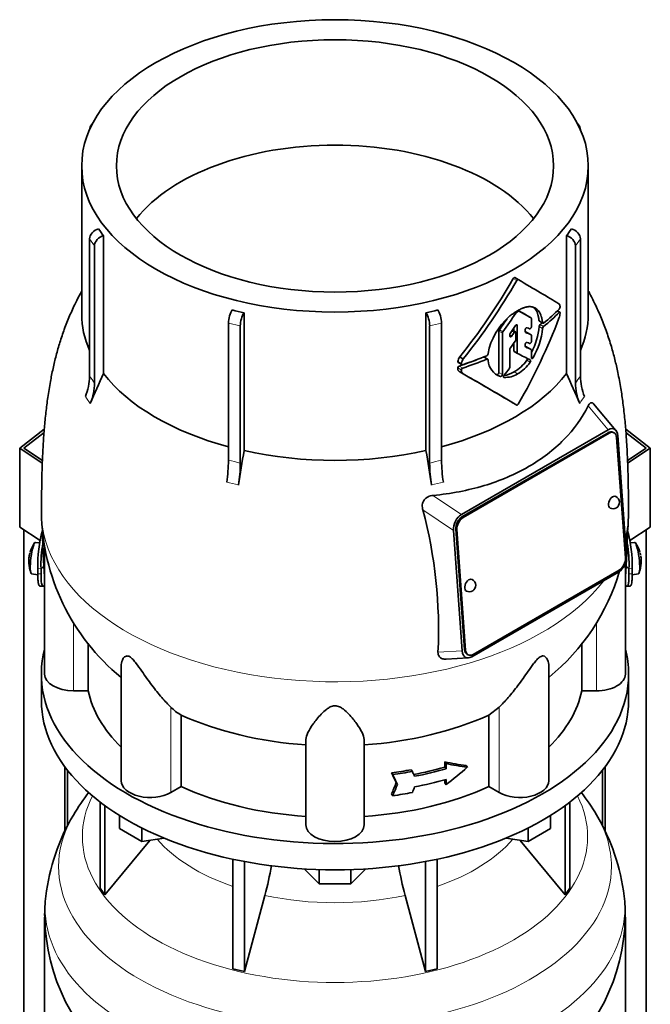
# Model space of a CAD drawing. Header units: millimetres. Extents: x 150 to 758, y -665 to 1216.
# Tile 6 of 14: x 563 to 758, y -296 to 10. Entities that reach past the tile are written whole.
import ezdxf

# ---------------------------------------------------------------- set-up
doc = ezdxf.new("R2010")
doc.units = ezdxf.units.MM
for name, color, linetype in [('LOW_134-2', 7, 'Continuous'), ('M5X8_UNI7687', 7, 'Continuous'), ('VSI134_DIFFUSORE', 7, 'Continuous'), ('VSI134_TERMINALE', 7, 'Continuous'), ('VSI134_TESTATA', 7, 'Continuous')]:
    doc.layers.add(name, color=color, linetype=linetype)

# ---------------------------------------------------------------- blocks, each defined once
blk = doc.blocks.new('SE4')
at = {"layer": 'LOW_134-2', "color": 7, "linetype": 'Continuous', "lineweight": 35}
for p, q in [((563.9, -398.04), (563.9, -148.66)), ((756.75, -398.04), (756.75, -148.66)), ((576.64, -222.18), (576.64, -241.89)), ((744, -222.18), (744, -241.91)), ((577.4, -223.17), (577.4, -240.46)), ((743.25, -223.17), (743.25, -240.46))]:
    blk.add_line(p, q, dxfattribs=at)
at = {"layer": 'M5X8_UNI7687', "color": 7, "linetype": 'Continuous', "lineweight": 35}
for p, q in [((568.82, -152.64), (567.51, -152.52)), ((753.14, -152.52), (751.84, -152.64)), ((569.54, -160.25), (570.1, -160.32)), ((750.55, -160.32), (751.11, -160.25)), ((566.31, -162.3), (568.23, -162.6)), ((752.41, -162.6), (754.34, -162.3))]:
    blk.add_line(p, q, dxfattribs=at)
for centre, radius, start, end in [((575.42, -158.46), 10, 144.9873, 163.3043), ((745.23, -158.46), 10, 16.6957, 35.0127), ((575.42, -158.46), 10, 168.0691, 175.0433), ((575.42, -158.46), 10, 166.4722, 168.0691), ((745.23, -158.46), 10, 12.0166, 13.5278), ((1121.33, -101.9), 370.34, 188.5064, 188.6141), ((575.42, -158.46), 10, 182.7249, 201.02), ((745.23, -158.46), 10, 338.98, 357.2751)]:
    blk.add_arc(centre, radius, start, end, dxfattribs=at)
for centre, major_axis, ratio, start_param, end_param in [((566.91, -157.41), (0.6, 4.89), 0.169759, 0.004788, 3.136805), ((753.74, -157.41), (0.6, -4.89), 0.169759, 0.004788, 3.136805), ((573.9, -156.46), (-7.36, -5.62), 0.747167, 5.690056, 5.839748), ((575.41, -158.58), (9.94, -1.06), 0.589949, 3.115062, 3.229621), ((575.44, -158.37), (9.78, -2.08), 0.810411, 3.076577, 3.120069), ((745.21, -158.37), (-9.78, -2.08), 0.810411, 3.163117, 3.206609), ((745.24, -158.58), (-9.94, -1.06), 0.589949, 3.053564, 3.168123), ((746.75, -156.46), (7.36, -5.62), 0.747167, 0.443437, 0.593129)]:
    blk.add_ellipse(centre, major_axis=major_axis, ratio=ratio, start_param=start_param, end_param=end_param, dxfattribs=at)
at = {"layer": 'VSI134_DIFFUSORE', "color": 7, "linetype": 'Continuous', "lineweight": 35}
for p, q in [((569.32, -193.37), (569.32, -201.53)), ((751.32, -201.53), (751.32, -193.37)), ((587.5, -233.04), (587.5, -259.71)), ((589.03, -234.18), (589.03, -261.85)), ((731.62, -234.18), (731.62, -261.85)), ((733.15, -233.04), (733.15, -259.71)), ((593.57, -241.29), (593.57, -237.24)), ((727.08, -241.29), (727.08, -237.24)), ((600.51, -245.3), (600.51, -241.13)), ((720.14, -245.3), (720.14, -241.13)), ((600.51, -245.3), (593.57, -241.29)), ((727.08, -241.29), (720.14, -245.3)), ((589.03, -261.85), (602.89, -244.93)), ((607.33, -244.25), (600.51, -245.3)), ((720.14, -245.3), (713.32, -244.25)), ((717.76, -244.93), (731.62, -261.85)), ((628.63, -250.78), (628.63, -284.71)), ((632.32, -251.52), (632.32, -285.59)), ((688.33, -251.52), (688.33, -285.59)), ((692.02, -250.78), (692.02, -284.71)), ((655.42, -258.43), (650.77, -253.78)), ((655.42, -258.43), (655.42, -254)), ((669.88, -253.78), (665.23, -258.43)), ((665.23, -258.43), (665.23, -254)), ((665.23, -258.43), (655.42, -258.43)), ((587.5, -259.71), (589.03, -261.85)), ((632.32, -285.59), (638.6, -261.98)), ((682.05, -261.98), (688.33, -285.59)), ((731.62, -261.85), (733.15, -259.71)), ((570.32, -268.71), (570.32, -311.76)), ((750.32, -311.76), (750.32, -268.71)), ((628.63, -284.71), (632.32, -285.59)), ((688.33, -285.59), (692.02, -284.71))]:
    blk.add_line(p, q, dxfattribs=at)
for centre, radius, start, end in [((639.32, -272.73), 69.85, 142.2836, 149.3123), ((681.22, -272.97), 70.09, 30.8767, 37.8207), ((633.72, -269.47), 63.39, 149.2662, 173.4577), ((687.39, -269.34), 62.91, 6.4624, 30.9112), ((548.75, -237.66), 93.08, 344.857, 350.6837), ((770.58, -237.87), 91.75, 189.2974, 195.2315), ((610.39, -267.87), 40.05, 171.9224, 181.2039), ((709.84, -267.72), 40.45, 358.6013, 7.7528), ((631.65, -267.49), 61.3, 181.1488, 232.0804), ((689.05, -267.52), 61.24, 307.8986, 358.8862)]:
    blk.add_arc(centre, radius, start, end, dxfattribs=at)
for centre, major_axis, start_param, end_param in [((660.32, -193.37), (91, 0), 2.993207, 6.283185), ((660.32, -193.37), (91, 0), 0, 0.148386), ((660.32, -201.53), (-91, 0), 0, 3.141593)]:
    blk.add_ellipse(centre, major_axis=major_axis, ratio=0.57735, start_param=start_param, end_param=end_param, dxfattribs=at)
at = {"layer": 'VSI134_DIFFUSORE', "color": 4, "linetype": 'Continuous', "lineweight": 9}
for centre, major_axis, start_param, end_param in [((660.32, -243.79), (-78.3, 0), 0, 3.425204), ((660.32, -243.79), (-78.3, 0), 5.999574, 6.283185), ((660.32, -252.99), (85.67, 0), 2.814218, 6.283185), ((660.32, -252.99), (85.67, 0), 0, 0.32821), ((660.32, -228.68), (-61.63, 0), 0.463231, 1.030574), ((660.32, -228.68), (61.63, 0), 5.252612, 5.819954), ((660.32, -265.74), (-89.83, 0), 0, 3.208792), ((660.32, -265.74), (-89.83, 0), 6.21587, 6.283185), ((660.32, -228.68), (-61.63, 0), 1.210556, 1.931037)]:
    blk.add_ellipse(centre, major_axis=major_axis, ratio=0.57735, start_param=start_param, end_param=end_param, dxfattribs=at)
at = {"layer": 'VSI134_TERMINALE', "color": 7, "linetype": 'Continuous', "lineweight": 35}
for p, q in [((562.61, -123.31), (570.23, -117.47)), ((570.16, -118.49), (563.9, -123.29)), ((750.41, -117.47), (758.04, -123.31)), ((756.75, -123.29), (750.49, -118.49)), ((569.62, -127.97), (562.61, -123.31)), ((562.61, -147.81), (562.61, -123.31)), ((563.9, -123.29), (569.65, -127.11)), ((750.99, -127.11), (756.75, -123.29)), ((758.04, -123.31), (751.02, -127.97)), ((758.04, -147.81), (758.04, -123.31)), ((568.9, -151.99), (562.61, -147.81)), ((758.04, -147.81), (751.72, -152)), ((568.22, -162.24), (568.22, -160.61)), ((569.21, -162.32), (569.21, -160.69)), ((751.43, -162.32), (751.43, -160.69)), ((752.42, -162.24), (752.42, -160.61)), ((568.83, -166.07), (569.82, -166.15)), ((750.83, -166.15), (751.82, -166.07))]:
    blk.add_line(p, q, dxfattribs=at)
at = {"layer": 'VSI134_TERMINALE', "color": 4, "linetype": 'Continuous', "lineweight": 9}
for p, q in [((568.22, -160.61), (569.21, -160.69)), ((570.11, -160.54), (569.71, -160.5)), ((750.93, -160.5), (750.54, -160.54)), ((751.43, -160.69), (752.42, -160.61)), ((569.21, -162.32), (568.22, -162.24)), ((752.42, -162.24), (751.43, -162.32))]:
    blk.add_line(p, q, dxfattribs=at)
at = {"layer": 'VSI134_TERMINALE', "color": 7, "linetype": 'Continuous', "lineweight": 35}
for centre, radius, start, end in [((605.27, -159.26), 37.07, 163.6572, 182.0785), ((713.81, -159.47), 38.63, 358.3189, 15.7925), ((607.65, -159.55), 38.45, 169.8806, 181.7029), ((714.56, -159.33), 36.9, 357.8966, 10.2339)]:
    blk.add_arc(centre, radius, start, end, dxfattribs=at)
for points, knots in [([(568.82, -166.07), (568.75, -166.07), (568.68, -166.02), (568.56, -165.83), (568.5, -165.68), (568.42, -165.36), (568.4, -165.23), (568.36, -164.97), (568.32, -164.68), (568.29, -164.34), (568.27, -163.98), (568.26, -163.79), (568.23, -163.17), (568.22, -162.73), (568.22, -162.24)], [0.3962895, 0.3962895, 0.3962895, 0.3962895, 0.5, 0.5, 0.625, 0.625, 0.6875, 0.6875, 0.75, 0.8125, 0.8125, 0.875, 0.875, 1, 1, 1, 1]), ([(569.21, -162.32), (569.21, -162.81), (569.22, -163.25), (569.25, -163.86), (569.26, -164.05), (569.28, -164.41), (569.29, -164.59), (569.34, -165.06), (569.39, -165.32), (569.49, -165.75), (569.55, -165.91), (569.69, -166.12), (569.77, -166.16), (569.9, -166.15), (569.95, -166.13), (570.05, -166.06), (570.15, -165.96), (570.26, -165.82), (570.31, -165.73)], [0, 0, 0, 0, 0.125, 0.125, 0.1875, 0.1875, 0.25, 0.25, 0.375, 0.375, 0.5, 0.5, 0.625, 0.625, 0.6875, 0.6875, 0.75, 0.8096651, 0.8096651, 0.8096651, 0.8096651]), ([(750.33, -165.73), (750.39, -165.81), (750.44, -165.89), (750.6, -166.07), (750.7, -166.14), (750.88, -166.16), (750.96, -166.12), (751.1, -165.91), (751.16, -165.76), (751.24, -165.44), (751.26, -165.31), (751.3, -165.05), (751.34, -164.76), (751.37, -164.42), (751.39, -164.06), (751.4, -163.87), (751.43, -163.25), (751.43, -162.81), (751.43, -162.32)], [0.189779, 0.189779, 0.189779, 0.189779, 0.25, 0.25, 0.375, 0.375, 0.5, 0.5, 0.625, 0.625, 0.6875, 0.6875, 0.75, 0.8125, 0.8125, 0.875, 0.875, 1, 1, 1, 1]), ([(752.42, -162.24), (752.42, -162.73), (752.42, -163.17), (752.39, -163.78), (752.38, -163.97), (752.36, -164.33), (752.34, -164.51), (752.29, -164.98), (752.25, -165.24), (752.15, -165.67), (752.09, -165.83), (751.96, -166.02), (751.9, -166.07), (751.82, -166.07)], [0, 0, 0, 0, 0.125, 0.125, 0.1875, 0.1875, 0.25, 0.25, 0.375, 0.375, 0.5, 0.5, 0.6059848, 0.6059848, 0.6059848, 0.6059848])]:
    blk.add_open_spline(points, degree=3, knots=knots, dxfattribs=at)
at = {"layer": 'VSI134_TESTATA', "color": 7, "linetype": 'Continuous', "lineweight": 35}
for p, q in [((585.21, -22.63), (584.6, -23.48)), ((736.05, -23.48), (735.44, -22.63)), ((584.26, -24.56), (584.26, -24.58)), ((736.39, -24.58), (736.39, -24.56)), ((581.82, -35.79), (581.82, -81.79)), ((738.82, -81.79), (738.82, -35.79)), ((588.59, -57.46), (588.59, -100.2)), ((732.06, -100.2), (732.06, -57.46)), ((584.26, -100.99), (584.26, -58.44)), ((585.79, -60.57), (585.79, -103.12)), ((734.85, -103.12), (734.85, -60.57)), ((736.39, -58.44), (736.39, -100.99)), ((717.14, -71.04), (716.08, -70.43)), ((632.14, -81.35), (632.14, -124.09)), ((688.51, -124.09), (688.51, -81.35)), ((721.09, -82.91), (720.03, -82.29)), ((730.01, -81.16), (729.27, -80.73)), ((627.29, -127.08), (627.29, -84.53)), ((630.98, -85.42), (630.98, -127.96)), ((689.66, -127.96), (689.66, -85.42)), ((693.36, -84.53), (693.36, -127.08)), ((716.81, -93.72), (716.81, -85.31)), ((721.19, -85.62), (721.19, -83.13)), ((723.65, -83.97), (724.73, -84.59)), ((711.12, -87.01), (711.12, -99.87)), ((712.19, -100.49), (712.19, -87.63)), ((714.49, -88.54), (714.49, -88.12)), ((716.29, -87.26), (715.32, -86.7)), ((715.75, -86.06), (715.75, -86.95)), ((716.4, -89.6), (716.4, -87.49)), ((719.29, -87.2), (719.29, -86.62)), ((721.09, -88.15), (720.03, -87.53)), ((721.19, -90.18), (721.19, -88.37)), ((715.75, -90.74), (715.75, -93.11)), ((719.29, -91.74), (719.29, -91.17)), ((707.76, -93.93), (707.76, -94.12)), ((714.49, -98.26), (714.49, -92.72)), ((715.85, -93.34), (716.91, -93.95)), ((721.09, -92.72), (720.03, -92.11)), ((721.19, -95.32), (721.19, -92.95)), ((698.54, -96.78), (699.64, -97.41)), ((698.97, -95.04), (700.07, -95.68)), ((707.64, -95.72), (706.56, -95.1)), ((707.76, -95.94), (707.76, -96.11)), ((698.98, -99.65), (700.08, -100.29)), ((747.38, -117.81), (740.48, -109.6)), ((699.49, -143.88), (745, -117.6)), ((744.94, -118.52), (699.68, -144.64)), ((745.29, -118.68), (700.03, -144.81)), ((746.76, -118.52), (746.41, -118.35)), ((750.31, -157.36), (747.6, -120.01)), ((747.95, -119.44), (750.66, -156.79)), ((699.75, -186.18), (697.04, -148.84)), ((697.75, -148.42), (700.46, -185.77)), ((698.1, -148.58), (700.81, -185.94)), ((570.32, -154.19), (570.32, -193.37)), ((748.21, -161.75), (702.7, -188.02)), ((703.12, -187.26), (748.37, -161.13)), ((750.32, -193.37), (750.32, -159.03)), ((583.85, -198.57), (583.85, -183.82)), ((736.8, -183.83), (736.8, -198.57)), ((694.79, -188.76), (701.62, -188.37)), ((701.29, -187.25), (701.64, -187.42)), ((594.05, -190.93), (594.05, -226.44)), ((726.6, -226.44), (726.6, -190.92)), ((583.85, -198.57), (579.32, -198.57)), ((741.32, -198.57), (736.8, -198.57)), ((711.24, -203.6), (708.03, -206.07)), ((612.61, -228.26), (612.61, -206.07)), ((708.03, -206.07), (708.03, -228.26)), ((651.32, -240.13), (651.32, -213.62)), ((669.32, -240.13), (669.32, -213.62)), ((694.35, -222.23), (694.35, -220.59)), ((694.35, -220.59), (694.73, -221.13)), ((694.35, -222.23), (694.73, -222.76)), ((694.73, -221.13), (694.73, -222.76)), ((700.95, -221.75), (701.34, -222.29)), ((677.85, -224), (678.24, -224.54)), ((683.92, -223.03), (684.3, -223.57)), ((612.61, -228.26), (609.41, -230.11)), ((679.28, -227.07), (679.67, -227.61)), ((694.35, -227.13), (694.35, -226.14)), ((694.35, -227.13), (694.73, -227.66)), ((694.73, -226.03), (694.73, -227.66)), ((711.24, -230.11), (708.03, -228.26)), ((677.85, -230.53), (678.24, -231.08))]:
    blk.add_line(p, q, dxfattribs=at)
at = {"layer": 'VSI134_TESTATA', "color": 4, "linetype": 'Continuous', "lineweight": 9}
for p, q in [((585.79, -60.57), (584.26, -58.44)), ((736.39, -58.44), (734.85, -60.57)), ((716.64, -71.33), (715.58, -70.72)), ((716.35, -81.45), (716.05, -81.27)), ((716.58, -81.22), (716.32, -81.08)), ((717.19, -80.87), (716.93, -80.72)), ((717.44, -80.84), (717.09, -80.64)), ((721.09, -82.91), (720.03, -82.29)), ((729.83, -81.22), (729.16, -80.84)), ((630.98, -85.42), (627.29, -84.53)), ((693.36, -84.53), (689.66, -85.42)), ((716.46, -85.11), (716.81, -85.31)), ((724.64, -84.42), (723.57, -83.8)), ((724.94, -85.58), (723.86, -84.96)), ((712.19, -87.63), (711.12, -87.01)), ((712.32, -87.24), (711.26, -86.63)), ((714.49, -88.2), (715.09, -88.55)), ((715.81, -87.5), (715.08, -87.07)), ((721.08, -88.14), (720.01, -87.52)), ((724.64, -86.18), (723.57, -85.56)), ((716.81, -93.72), (715.75, -93.11)), ((721.08, -92.72), (720.02, -92.1)), ((699.51, -97.12), (698.41, -96.48)), ((707.35, -95.72), (706.29, -95.11)), ((719.75, -96.07), (720.81, -96.69)), ((721.19, -94.98), (721.71, -95.28)), ((699.47, -99.05), (698.37, -98.42)), ((699.92, -98.49), (698.82, -97.85)), ((710.5, -100.49), (711.57, -101.11)), ((711.12, -99.87), (712.19, -100.49)), ((715.83, -99.65), (716.89, -100.27)), ((712.6, -101.31), (712.73, -101.38)), ((583.34, -107.82), (582.96, -107.33)), ((583.34, -107.82), (584.49, -109.46)), ((736.53, -108.89), (736.15, -109.46)), ((736.53, -108.89), (737.69, -107.33)), ((738.78, -110.19), (745, -117.6)), ((745.29, -118.68), (744.94, -118.52)), ((627.66, -134.04), (626.75, -133.86)), ((627.66, -134.04), (630.44, -134.74)), ((691.12, -134.48), (693.9, -133.86)), ((691.12, -134.48), (690.2, -134.74)), ((699.49, -143.88), (690.69, -137.96)), ((697.04, -148.84), (687.56, -142.46)), ((700.03, -144.81), (699.68, -144.64)), ((698.1, -148.58), (697.75, -148.42)), ((570.26, -163.23), (570.32, -163.24)), ((750.32, -163.24), (750.39, -163.23)), ((579.32, -198.57), (579.32, -177.41)), ((741.32, -198.57), (741.32, -177.4)), ((692.23, -186.61), (699.75, -186.18)), ((700.81, -185.94), (700.46, -185.77)), ((609.41, -230.11), (609.41, -203.6)), ((711.24, -230.11), (711.24, -203.6))]:
    blk.add_line(p, q, dxfattribs=at)
at = {"layer": 'VSI134_TESTATA', "color": 7, "linetype": 'Continuous', "lineweight": 35}
for centre, radius, start, end in [((619.22, -33.87), 38.66, 213.7109, 217.6034), ((701.43, -33.87), 38.66, 322.3966, 326.2891), ((549.12, 25.14), 192.09, 321.2685, 330.0618), ((546.97, 26.37), 195.79, 321.4403, 330.0659), ((729.63, -78.71), 0.189, 48.4238, 58.9517), ((657.71, 33.72), 117.87, 255.627, 257.474), ((662.94, 33.72), 117.87, 282.526, 284.373), ((716.94, -81.82), 0.701, 121.3426, 147.4783), ((717.34, -81.07), 0.25, 66.4547, 125.8549), ((724.23, -81.01), 5.86, 340.0202, 355.9303), ((729.03, -79.5), 1.05, 319.4362, 2.2381), ((727.74, -97.77), 20.34, 131.4374, 169.1268), ((724.49, -85.65), 0.93, 132.5622, 174.2913), ((711.8, -87.04), 0.683, 142.6702, 177.4199), ((712.87, -87.66), 0.685, 142.728, 177.4247), ((715.2, -88.15), 0.71, 144.7473, 177.5843), ((701.75, -83.59), 21.91, 332.7074, 354.8481), ((702.88, -84.2), 21.85, 329.5363, 354.8235), ((725.56, -86.27), 0.927, 132.3786, 174.2656), ((715.65, -89.57), 0.742, 324.5379, 357.5626), ((707.06, -94.04), 0.701, 294.3064, 353.4391), ((715.21, -92.75), 0.719, 143.3889, 177.4377), ((701.14, -96.71), 2.74, 142.4032, 175.1746), ((702.27, -97.36), 2.77, 142.6885, 175.0994), ((713.49, -95.7), 5.74, 184.0787, 250.4321), ((709.5, -88.81), 12.56, 300.2581, 324.6507), ((710.56, -89.4), 12.58, 300.2436, 324.5986), ((785.98, -192.98), 218.11, 154.8225, 157.4837), ((699.01, -98.47), 0.65, 107.3621, 174.8958), ((700.12, -99.11), 0.652, 107.6582, 174.966), ((-423.26, -2043.9), 2244.89, 59.51557, 59.98783), ((-423.78, -2047.23), 2248.03, 59.51593, 60.00441), ((712.03, -93.8), 6.98, 274.5485, 302.9777), ((713.11, -94.47), 6.92, 266.8484, 303.1454), ((713.76, -98.22), 0.729, 320.6246, 357.2202), ((534.67, -192.98), 218.11, 22.5163, 25.1775), ((567.29, -100.81), 16.97, 337.4174, 359.3951), ((568.82, -102.94), 16.97, 337.4174, 359.3951), ((751.82, -102.94), 16.97, 180.6049, 202.5826), ((753.35, -100.81), 16.97, 180.6049, 202.5826), ((1258.66, -229.34), 635.3, 170.4635, 171.43609), ((61.99, -229.34), 635.3, 8.56391, 9.5365), ((580.17, -126.75), 47.12, 351.3197, 359.5934), ((583.86, -127.63), 47.12, 351.3197, 359.5934), ((736.78, -127.63), 47.12, 180.4066, 188.6803), ((740.48, -126.75), 47.12, 180.4066, 188.6803), ((746.48, -140.11), 2, 244.5303, 0), ((746.48, -140.11), 2, 0, 64.5303), ((636.79, -142.21), 67.47, 180.8411, 230.6176), ((547.51, -179.61), 144.9, 357.233, 14.8561), ((683.93, -142.27), 67.38, 350.3544, 359.1934), ((683.93, -142.27), 67.38, 309.3718, 343.5038), ((701.93, -165.83), 2, 0, 64.5303), ((701.93, -165.83), 2, 244.5303, 0), ((621.07, -191.78), 16.6, 225.4083, 239.3884)]:
    blk.add_arc(centre, radius, start, end, dxfattribs=at)
at = {"layer": 'VSI134_TESTATA', "color": 4, "linetype": 'Continuous', "lineweight": 9}
for centre, radius, start, end in [((555.48, -123.25), 36.39, 33.5892, 37.725), ((765.17, -123.25), 36.39, 142.275, 146.4108), ((618.52, -171.92), 45.69, 74.1676, 78.9335), ((702.13, -171.92), 45.69, 101.0665, 105.8324)]:
    blk.add_arc(centre, radius, start, end, dxfattribs=at)
at = {"layer": 'VSI134_TESTATA', "color": 7, "linetype": 'Continuous', "lineweight": 35}
for major_axis in [(78.5, 0), (67.74, 0)]:
    blk.add_ellipse((660.32, -35.79), major_axis=major_axis, ratio=0.57735, dxfattribs=at)
for centre, major_axis, ratio, start_param, end_param in [((587.03, -25.22), (2.44, -1.75), 0.754344, 2.912261, 3.637652), ((733.61, -25.22), (-2.44, -1.75), 0.754344, 2.645534, 3.370925), ((660.32, -68.45), (67.74, 0), 0.57735, 0.430765, 2.710827), ((587.03, -57.78), (-2.44, -1.75), 0.754344, 4.207836, 5.787126), ((588.56, -59.91), (2.44, 1.75), 0.754344, 1.066243, 2.645534), ((732.08, -59.91), (2.44, -1.75), 0.754344, 0.496059, 2.075349), ((733.61, -57.78), (-2.44, 1.75), 0.754344, 3.637652, 5.216942), ((660.32, -38.24), (80, -46.83), 0.005973, 0.523921, 0.784455), ((660.32, -81.79), (78.5, 0), 0.57735, 3.141593, 3.391494), ((628.44, -82.93), (-0.7, -2.92), 0.31246, 3.786362, 5.365653), ((632.13, -83.82), (0.7, 2.92), 0.31246, 0.64477, 2.22406), ((688.52, -83.82), (0.7, -2.92), 0.31246, 0.917533, 2.496823), ((692.21, -82.93), (-0.7, 2.92), 0.31246, 4.059125, 5.638416), ((660.32, -47.97), (-59.79, -84.34), 0.630164, 1.551795, 1.620079), ((660.32, -48.38), (80, 0), 0.57735, -0.790935, -0.780102), ((660.32, -47.88), (78.5, -44.84), 0.004672, -0.75927, -0.703933), ((660.32, -47.88), (80, -45.69), 0.004672, -0.773039, -0.705414), ((660.32, -57.31), (80, 0), 0.57735, -0.630598, -0.518021), ((660.32, -58.34), (80, -0.05), 0.576906, -0.63021, -0.517581), ((660.32, -81.79), (-78.5, 0), 0.57735, 2.891692, 3.141593), ((660.32, -47.97), (58.67, 82.76), 0.630164, 4.691898, 4.733091), ((619.53, -28.09), (84.79, 108.49), 0.813815, 4.796406, 4.817449), ((660.32, -77.43), (56.38, 99), 0.573353, 4.713426, 4.974273), ((660.32, -58.34), (78.5, -0.05), 0.576906, -0.627228, -0.613459), ((624.9, -32.8), (86.01, 97.61), 0.811036, -1.433588, -1.423742), ((618.21, -29.38), (122.16, -64.34), 0.054855, -0.567828, -0.557381), ((617.39, -28.91), (124.51, -65.57), 0.054855, -0.582253, -0.558494), ((617.44, -27.28), (124.46, -65.52), 0.055137, -0.576041, -0.56471), ((625.72, -36.43), (86.16, 95.92), 0.810489, -1.432045, -1.409969), ((615.97, -30.92), (125.98, -67.1), 0.048322, -0.576058, -0.564869), ((660.32, -61.28), (79.99, -43.94), 0.021828, -0.772923, -0.700364), ((616.41, -32.83), (124.01, -66.26), 0.046433, -0.567944, -0.557578), ((615.57, -32.34), (126.4, -67.54), 0.046433, -0.582298, -0.558682), ((660.32, -58.35), (78.5, 0), 0.57735, -1.058237, -0.967486), ((660.32, -58.35), (80, 0), 0.57735, -1.052994, -0.942461), ((660.32, -57.31), (80, 0), 0.57735, -1.05245, -0.942461), ((660.32, -81.79), (-78.5, 0), 0.57735, 0.41818, 1.136418), ((660.32, -81.79), (78.5, 0), 0.57735, 5.146767, 5.865006), ((635.48, -48.35), (87.22, 75.16), 0.800393, -1.357861, -1.335212), ((745.12, -121.06), (-1.29, -2.71), 0.625473, 3.141593, 3.879379), ((745.1, -121.31), (-1.7, -3.94), 0.585917, 2.297572, 3.808941), ((745.47, -121.23), (-1.29, -2.71), 0.625473, 2.308583, 3.879379), ((660.32, -81.79), (-78.5, 0), 0.57735, 1.203578, 1.938015), ((746.48, -140.11), (0.86, 1.81), 0.625473, 0, 3.141593), ((699.93, -147.39), (-1.52, -3.76), 0.658311, 3.841252, 5.352621), ((699.87, -147.19), (1.29, 2.71), 0.625473, 0.737787, 2.308583), ((700.22, -147.36), (1.29, 2.71), 0.625473, 0.737787, 2.308583), ((660.32, -189.01), (-27.25, 225.93), 0.384309, 1.349043, 1.410262), ((660.32, -189.01), (27.25, 225.93), 0.384309, -1.410262, -1.34632), ((747.78, -158.23), (1.52, 3.76), 0.658311, 3.841252, 5.35262), ((748.19, -158.58), (-1.29, -2.71), 0.625473, 0.737787, 2.308583), ((701.93, -165.83), (0.86, 1.81), 0.625473, 0, 3.141593), ((702.61, -184.31), (1.7, 3.94), 0.585917, 2.297573, 3.808941), ((702.58, -184.55), (1.29, 2.71), 0.625473, 2.308583, 3.141593), ((702.93, -184.71), (1.29, 2.71), 0.625473, 2.308583, 3.879379), ((579.32, -193.37), (9, 0), 0.57735, 3.141593, 4.712389), ((741.32, -193.37), (-9, 0), 0.57735, 1.570796, 3.141593), ((660.32, -193.37), (-77, 0), 0.57735, 0.117151, 0.534109), ((660.32, -193.37), (77, 0), 0.57735, 5.749077, 6.166034), ((660.32, -171.17), (-77, 0), 0.57735, 0.902549, 1.453645), ((660.32, -171.17), (77, 0), 0.57735, 4.82954, 5.380636), ((660.32, -182.35), (77, 0), 0.57735, -1.249874, -1.113116), ((660.32, -182.35), (78, 0), 0.57735, -1.248952, -1.113951), ((660.32, -178.54), (76.01, -35.64), 0.345529, -0.95251, -0.854431), ((660.32, -178.54), (77, -36.1), 0.345529, -0.953344, -0.85654), ((660.32, -189.42), (72.18, 51.03), 0.579238, 4.780548, 4.877352), ((660.32, -180.71), (77, 0), 0.57735, -1.341157, -1.259355), ((445.46, 90.91), (312, -556.34), 0.096151, 0.909542, 0.916225), ((660.32, -180.71), (78, 0), 0.57735, -1.339048, -1.258311), ((442.48, 95.06), (316.31, -564.02), 0.096151, 0.908896, 0.915487), ((436.92, 116.68), (323.67, -577.15), 0.09615, 0.884303, 0.887521), ((603.05, -226.44), (9, 0), 0.57735, 3.141593, 5.497787), ((660.32, -193.37), (-77, 0), 0.57735, 0.902549, 1.453645), ((660.32, -193.37), (77, 0), 0.57735, 4.82954, 5.380636), ((445.47, 139.36), (-52.46, -635.69), 0.491081, 0.99085, 0.997533), ((442.48, 143.54), (-53.18, -644.47), 0.491081, 0.991587, 0.998179), ((436.89, 138.1), (-54.41, -659.53), 0.49109, 1.019542, 1.02276), ((660.32, -185.61), (78, 0), 0.57735, -1.248952, -1.113951), ((717.6, -226.44), (-9, 0), 0.57735, 0.785398, 3.141593), ((660.32, -187.25), (78, 0), 0.57735, -1.339048, -1.258311), ((660.32, -240.13), (9, 0), 0.57735, 3.141593, 6.283185)]:
    blk.add_ellipse(centre, major_axis=major_axis, ratio=ratio, start_param=start_param, end_param=end_param, dxfattribs=at)
at = {"layer": 'VSI134_TESTATA', "color": 4, "linetype": 'Continuous', "lineweight": 9}
for start_param, end_param in [(0.000352, 2.726381), (2.988518, 3.141259)]:
    blk.add_ellipse((660.32, -143.22), major_axis=(-91, 0), ratio=0.57735, start_param=start_param, end_param=end_param, dxfattribs=at)
at = {"layer": 'VSI134_TESTATA', "color": 7, "linetype": 'Continuous', "lineweight": 35}
for points, knots in [([(715.58, -70.72), (715.65, -70.61), (715.74, -70.51), (715.92, -70.4), (716.02, -70.39), (716.08, -70.43)], [0, 0, 0, 0, 0.5, 0.5, 1, 1, 1, 1]), ([(717.14, -71.04), (717.08, -71), (716.98, -71.01), (716.8, -71.12), (716.71, -71.22), (716.64, -71.33)], [0, 0, 0, 0, 0.5, 0.5, 1, 1, 1, 1]), ([(581.82, -74.53), (581.68, -74.79), (581.02, -76.04), (579.73, -78.61), (578.03, -82.33), (576.42, -86.4), (575.04, -90.49), (573.88, -94.56), (572.91, -98.63), (572.04, -102.96), (571.3, -107.52), (570.7, -112.28), (570.24, -117.05), (569.89, -121.94), (569.66, -126.64), (569.51, -131.02), (569.43, -134.98), (569.38, -138.14), (569.33, -141.03), (569.33, -142.49), (569.33, -143.24)], [0.1159979, 0.1159979, 0.1159979, 0.1159979, 0.1266715, 0.1667865, 0.218936, 0.2719561, 0.3226166, 0.3727665, 0.4224737, 0.4723876, 0.5322887, 0.5903265, 0.6499188, 0.7124826, 0.7792204, 0.8335865, 0.8857348, 0.9405745, 0.9744505, 1, 1, 1, 1]), ([(751.32, -143.24), (751.32, -142.53), (751.32, -141.08), (751.28, -138.71), (751.24, -136.24), (751.18, -133.17), (751.09, -129.42), (750.9, -124.61), (750.61, -119.65), (750.17, -114.37), (749.62, -109.56), (748.91, -104.67), (748.07, -100.15), (747.08, -95.82), (745.96, -91.66), (744.59, -87.41), (742.96, -83.16), (741.19, -79.16), (739.78, -76.33), (738.99, -74.84), (738.83, -74.53)], [0, 0, 0, 0, 0.0241901, 0.059226, 0.0926717, 0.1330583, 0.1882119, 0.2444025, 0.3216857, 0.3814091, 0.4458854, 0.5016967, 0.5625812, 0.6119701, 0.6611398, 0.7160604, 0.7707525, 0.823426, 0.8715674, 0.8839834, 0.8839834, 0.8839834, 0.8839834]), ([(729.76, -78.57), (729.78, -78.58), (729.81, -78.61), (729.85, -78.67), (729.89, -78.73), (729.92, -78.8), (729.96, -78.87), (729.98, -78.96), (730.01, -79.05), (730.03, -79.14), (730.05, -79.24), (730.07, -79.35), (730.08, -79.42), (730.08, -79.46)], [0, 0, 0, 0, 0.08878, 0.177923, 0.267524, 0.357639, 0.448281, 0.53943, 0.631034, 0.723011, 0.815254, 0.907634, 1, 1, 1, 1]), ([(721.24, -79.5), (721.19, -79.49), (721.09, -79.46), (720.94, -79.44), (720.79, -79.43), (720.63, -79.43), (720.48, -79.43), (720.32, -79.44), (720.17, -79.45), (720.01, -79.47), (719.86, -79.5), (719.71, -79.53), (719.56, -79.57), (719.41, -79.6), (719.26, -79.65), (719.11, -79.69), (718.97, -79.74), (718.83, -79.79), (718.69, -79.84), (718.55, -79.89), (718.3, -80), (717.93, -80.16), (717.43, -80.42), (716.91, -80.7), (716.39, -81.01), (715.87, -81.35), (715.34, -81.72), (714.81, -82.1), (714.46, -82.38), (714.28, -82.52)], [0, 0, 0, 0, 0.027225, 0.053963, 0.080229, 0.106036, 0.131393, 0.156305, 0.180776, 0.20481, 0.228406, 0.251563, 0.274281, 0.296556, 0.318385, 0.339764, 0.36069, 0.381158, 0.401163, 0.420702, 0.439769, 0.508178, 0.577363, 0.647201, 0.717542, 0.788205, 0.858988, 0.929667, 1, 1, 1, 1]), ([(724.64, -84.42), (724.63, -84.32), (724.61, -84.13), (724.57, -83.84), (724.52, -83.56), (724.47, -83.28), (724.41, -83.01), (724.34, -82.74), (724.21, -82.3), (723.98, -81.69), (723.62, -81.03), (723.15, -80.46), (722.7, -80.08), (722.28, -79.84), (721.96, -79.69), (721.61, -79.57), (721.37, -79.52), (721.24, -79.5)], [0, 0, 0, 0, 0.036046, 0.07226, 0.108651, 0.145226, 0.181995, 0.21897, 0.256164, 0.374824, 0.50166, 0.611779, 0.746751, 0.808863, 0.871706, 0.935274, 1, 1, 1, 1]), ([(721.87, -79.67), (721.95, -79.74), (722.19, -79.97), (722.57, -80.44), (722.94, -81.13), (723.18, -81.8), (723.34, -82.37), (723.44, -82.83), (723.51, -83.3), (723.55, -83.64), (723.57, -83.8)], [0.3320997, 0.3320997, 0.3320997, 0.3320997, 0.389092, 0.5058891, 0.633698, 0.7533976, 0.8158474, 0.8777312, 0.9391014, 1, 1, 1, 1]), ([(730.08, -81.43), (730.09, -81.3), (730.07, -81.2), (729.97, -81.13), (729.9, -81.15), (729.83, -81.22)], [0, 0, 0, 0, 0.5, 0.5, 1, 1, 1, 1]), ([(716.22, -85.33), (716.28, -85.25), (716.34, -85.18), (716.47, -85.09), (716.54, -85.06), (716.66, -85.05), (716.72, -85.08), (716.79, -85.17), (716.81, -85.23), (716.81, -85.31)], [0, 0, 0, 0, 0.25, 0.25, 0.5, 0.5, 0.75, 0.75, 1, 1, 1, 1]), ([(724.64, -84.42), (724.65, -84.51), (724.69, -84.58), (724.79, -84.62), (724.87, -84.6), (724.94, -84.55)], [0, 0, 0, 0, 0.5, 0.5, 1, 1, 1, 1]), ([(716.4, -87.49), (716.4, -87.41), (716.38, -87.35), (716.31, -87.26), (716.25, -87.24), (716.13, -87.24), (716.07, -87.26), (715.93, -87.35), (715.87, -87.42), (715.81, -87.5)], [0, 0, 0, 0, 0.25, 0.25, 0.5, 0.5, 0.75, 0.75, 1, 1, 1, 1]), ([(719.29, -86.62), (719.29, -86.54), (719.31, -86.45), (719.38, -86.28), (719.43, -86.19), (719.55, -86.06), (719.62, -86), (719.74, -85.94), (719.8, -85.94), (719.85, -85.96)], [0, 0, 0, 0, 0.25, 0.25, 0.5, 0.5, 0.75, 0.75, 1, 1, 1, 1]), ([(720.65, -86.29), (720.69, -86.31), (720.75, -86.31), (720.88, -86.25), (720.94, -86.19), (721.05, -86.05), (721.1, -85.97), (721.17, -85.79), (721.19, -85.7), (721.19, -85.62)], [0, 0, 0, 0, 0.25, 0.25, 0.5, 0.5, 0.75, 0.75, 1, 1, 1, 1]), ([(715.09, -88.55), (715.03, -88.62), (714.97, -88.69), (714.83, -88.78), (714.76, -88.8), (714.64, -88.8), (714.59, -88.78), (714.51, -88.69), (714.49, -88.62), (714.49, -88.54)], [0, 0, 0, 0, 0.25, 0.25, 0.5, 0.5, 0.75, 0.75, 1, 1, 1, 1]), ([(719.29, -91.17), (719.29, -91.09), (719.31, -91), (719.38, -90.82), (719.43, -90.74), (719.55, -90.6), (719.62, -90.55), (719.74, -90.49), (719.8, -90.49), (719.85, -90.51)], [0, 0, 0, 0, 0.25, 0.25, 0.5, 0.5, 0.75, 0.75, 1, 1, 1, 1]), ([(720.64, -90.85), (720.69, -90.88), (720.75, -90.87), (720.87, -90.81), (720.94, -90.76), (721.05, -90.62), (721.1, -90.53), (721.17, -90.35), (721.19, -90.26), (721.19, -90.18)], [0, 0, 0, 0, 0.25, 0.25, 0.5, 0.5, 0.75, 0.75, 1, 1, 1, 1]), ([(698.54, -96.78), (698.53, -96.77), (698.53, -96.77), (698.44, -96.71), (698.39, -96.6), (698.41, -96.48)], [0.4706024, 0.4706024, 0.4706024, 0.4706024, 0.5, 0.5, 1, 1, 1, 1]), ([(699.51, -97.12), (699.5, -97.24), (699.54, -97.35), (699.71, -97.46), (699.83, -97.47), (699.96, -97.43)], [0, 0, 0, 0, 0.5, 0.5, 1, 1, 1, 1]), ([(706.27, -95.1), (706.38, -95.06), (706.48, -95.06), (706.56, -95.1), (706.56, -95.1), (706.56, -95.1)], [0, 0, 0, 0, 0.5, 0.5, 0.5191186, 0.5191186, 0.5191186, 0.5191186]), ([(707.76, -95.94), (707.75, -95.83), (707.7, -95.75), (707.55, -95.68), (707.45, -95.68), (707.35, -95.72)], [0, 0, 0, 0, 0.5, 0.5, 1, 1, 1, 1]), ([(719.75, -96.07), (719.83, -95.95), (719.89, -95.79), (719.92, -95.53), (719.88, -95.42), (719.81, -95.38)], [0, 0, 0, 0, 0.5, 0.5, 1, 1, 1, 1]), ([(720.87, -96), (720.94, -96.04), (720.98, -96.14), (720.96, -96.41), (720.9, -96.56), (720.81, -96.69)], [0, 0, 0, 0, 0.5, 0.5, 1, 1, 1, 1]), ([(721.71, -95.28), (721.66, -95.37), (721.61, -95.43), (721.49, -95.53), (721.43, -95.56), (721.32, -95.57), (721.27, -95.55), (721.21, -95.46), (721.19, -95.4), (721.19, -95.32)], [0, 0, 0, 0, 0.25, 0.25, 0.5, 0.5, 0.75, 0.75, 1, 1, 1, 1]), ([(698.37, -98.42), (698.37, -98.57), (698.38, -98.83), (698.46, -99.15), (698.6, -99.35), (698.77, -99.51), (698.91, -99.6), (698.98, -99.65)], [0, 0, 0, 0, 0.297831, 0.494663, 0.647573, 0.81148, 1, 1, 1, 1]), ([(700.08, -100.29), (699.98, -100.22), (699.79, -100.09), (699.58, -99.83), (699.48, -99.48), (699.47, -99.21), (699.47, -99.05)], [0, 0, 0, 0, 0.268166, 0.496148, 0.696011, 1, 1, 1, 1]), ([(710.5, -100.49), (710.56, -100.51), (710.63, -100.51), (710.77, -100.46), (710.84, -100.41), (710.97, -100.28), (711.02, -100.2), (711.1, -100.03), (711.12, -99.95), (711.12, -99.87)], [0, 0, 0, 0, 0.25, 0.25, 0.5, 0.5, 0.75, 0.75, 1, 1, 1, 1]), ([(712.19, -100.49), (712.19, -100.56), (712.17, -100.65), (712.09, -100.81), (712.03, -100.89), (711.91, -101.02), (711.83, -101.07), (711.69, -101.12), (711.62, -101.13), (711.57, -101.11)], [0, 0, 0, 0, 0.25, 0.25, 0.5, 0.5, 0.75, 0.75, 1, 1, 1, 1]), ([(712.73, -101.38), (712.61, -101.37), (712.54, -101.27), (712.53, -101), (712.6, -100.83), (712.71, -100.7)], [0, 0, 0, 0, 0.5, 0.5, 1, 1, 1, 1]), ([(716.64, -109.94), (716.71, -109.98), (716.8, -109.97), (716.98, -109.86), (717.08, -109.76), (717.14, -109.65)], [0, 0, 0, 0, 0.5, 0.5, 1, 1, 1, 1]), ([(738.78, -110.19), (738.87, -110.02), (738.96, -109.86), (739.16, -109.59), (739.27, -109.47), (739.49, -109.3), (739.61, -109.24), (739.86, -109.2), (739.98, -109.22), (740.16, -109.32), (740.23, -109.36), (740.35, -109.46), (740.41, -109.52), (740.46, -109.58), (740.46, -109.58), (740.46, -109.58)], [0, 0, 0, 0, 0.125, 0.125, 0.25, 0.25, 0.375, 0.375, 0.5, 0.5, 0.5625, 0.5625, 0.625, 0.625, 0.6251488, 0.6251488, 0.6251488, 0.6251488]), ([(690.69, -137.96), (696.27, -137.44), (701.54, -136.42), (709, -134.18), (711.42, -133.31), (716.05, -131.33), (718.24, -130.24), (722.38, -127.85), (724.33, -126.55), (727.98, -123.76), (729.7, -122.25), (734.38, -117.47), (736.89, -113.99), (738.78, -110.19)], [0, 0, 0, 0, 0.25, 0.25, 0.375, 0.375, 0.5, 0.5, 0.625, 0.625, 0.75, 0.75, 1, 1, 1, 1]), ([(687.56, -142.46), (687.48, -142.22), (687.43, -141.97), (687.36, -141.45), (687.36, -141.19), (687.41, -140.66), (687.46, -140.39), (687.65, -139.88), (687.77, -139.64), (688.01, -139.3), (688.09, -139.19), (688.28, -138.99), (688.38, -138.9), (688.59, -138.72), (688.7, -138.64), (688.93, -138.5), (689.05, -138.43), (689.41, -138.25), (689.66, -138.16), (690.17, -138.03), (690.43, -137.98), (690.69, -137.96)], [0, 0, 0, 0, 0.125, 0.125, 0.25, 0.25, 0.375, 0.375, 0.5, 0.5, 0.5625, 0.5625, 0.625, 0.625, 0.6875, 0.6875, 0.75, 0.75, 0.875, 0.875, 1, 1, 1, 1]), ([(570.26, -163.23), (570.27, -163.41), (570.28, -163.57), (570.3, -163.74), (570.31, -163.78), (570.31, -163.81)], [0, 0, 0, 0, 0.125, 0.125, 0.1591527, 0.1591527, 0.1591527, 0.1591527]), ([(750.33, -163.84), (750.34, -163.8), (750.34, -163.75), (750.36, -163.57), (750.38, -163.41), (750.39, -163.23)], [0.831509, 0.831509, 0.831509, 0.831509, 0.875, 0.875, 1, 1, 1, 1]), ([(609.41, -203.6), (608.56, -202.76), (607.61, -201.76), (605.64, -199.48), (604.6, -198.19), (602.54, -195.45), (601.51, -193.98), (599.87, -191.64), (599.3, -190.83), (598.39, -189.64), (598.07, -189.25), (597.38, -188.5), (597, -188.16), (596.28, -187.77), (595.97, -187.73), (595.48, -187.8), (595.29, -187.91), (594.8, -188.29), (594.59, -188.65), (594.16, -189.61), (594.04, -190.26), (594.05, -190.92)], [0, 0, 0, 0, 0.125, 0.125, 0.25, 0.25, 0.375, 0.375, 0.4375, 0.4375, 0.46875, 0.46875, 0.5, 0.5, 0.53125, 0.53125, 0.5625, 0.5625, 0.625, 0.625, 0.7274656, 0.7274656, 0.7274656, 0.7274656]), ([(694.79, -188.76), (694.59, -188.77), (694.39, -188.77), (693.97, -188.72), (693.74, -188.67), (693.33, -188.51), (693.15, -188.41), (692.81, -188.15), (692.67, -188), (692.45, -187.65), (692.37, -187.45), (692.26, -187.05), (692.23, -186.83), (692.23, -186.61)], [0.271361, 0.271361, 0.271361, 0.271361, 0.375, 0.375, 0.5, 0.5, 0.625, 0.625, 0.75, 0.75, 0.875, 0.875, 1, 1, 1, 1]), ([(726.6, -190.92), (726.6, -190.25), (726.48, -189.58), (726.04, -188.6), (725.81, -188.25), (725.31, -187.88), (725.11, -187.78), (724.6, -187.73), (724.28, -187.8), (723.55, -188.24), (723.18, -188.59), (722.49, -189.35), (722.18, -189.74), (721.27, -190.93), (720.72, -191.73), (719.1, -194.04), (718.07, -195.5), (716, -198.25), (714.99, -199.5), (713.03, -201.76), (712.08, -202.77), (711.24, -203.6)], [0.2711567, 0.2711567, 0.2711567, 0.2711567, 0.375, 0.375, 0.4375, 0.4375, 0.46875, 0.46875, 0.5, 0.5, 0.53125, 0.53125, 0.5625, 0.5625, 0.625, 0.625, 0.75, 0.75, 0.875, 0.875, 1, 1, 1, 1]), ([(669.32, -213.62), (669.32, -212.99), (669.09, -212.27), (668.3, -210.65), (667.74, -209.74), (666.36, -207.82), (665.56, -206.8), (664.04, -205.21), (663.48, -204.67), (662.48, -203.94), (662.12, -203.7), (661.27, -203.33), (660.77, -203.2), (659.74, -203.22), (659.26, -203.37), (658.43, -203.76), (658.08, -204), (657.09, -204.73), (656.54, -205.27), (655.06, -206.84), (654.26, -207.86), (652.88, -209.78), (652.34, -210.67), (651.56, -212.27), (651.32, -213), (651.32, -213.62)], [0, 0, 0, 0, 0.125, 0.125, 0.25, 0.25, 0.375, 0.375, 0.4375, 0.4375, 0.46875, 0.46875, 0.5, 0.5, 0.53125, 0.53125, 0.5625, 0.5625, 0.625, 0.625, 0.75, 0.75, 0.875, 0.875, 1, 1, 1, 1])]:
    blk.add_open_spline(points, degree=3, knots=knots, dxfattribs=at)
for points in [[(721.19, -83.13), (721.19, -83.02), (721.15, -82.94), (721.09, -82.91)], [(723.65, -83.97), (723.61, -83.95), (723.58, -83.89), (723.57, -83.8)], [(719.41, -87.43), (719.34, -87.4), (719.29, -87.32), (719.29, -87.2)], [(720.01, -87.52), (720.02, -87.53), (720.02, -87.53), (720.03, -87.53)], [(721.19, -88.37), (721.19, -88.25), (721.15, -88.17), (721.08, -88.14)], [(715.86, -93.34), (715.79, -93.3), (715.75, -93.22), (715.75, -93.11)], [(716.81, -93.72), (716.81, -93.83), (716.85, -93.91), (716.92, -93.95)], [(719.41, -91.97), (719.33, -91.94), (719.29, -91.85), (719.29, -91.74)], [(721.19, -92.95), (721.19, -92.83), (721.15, -92.75), (721.08, -92.72)]]:
    blk.add_open_spline(points, degree=3, dxfattribs=at)

msp = doc.modelspace()

# ---------------------------------------------------------------- block references
msp.add_blockref('SE4', (0, 0))

doc.saveas('drawing.dxf')
